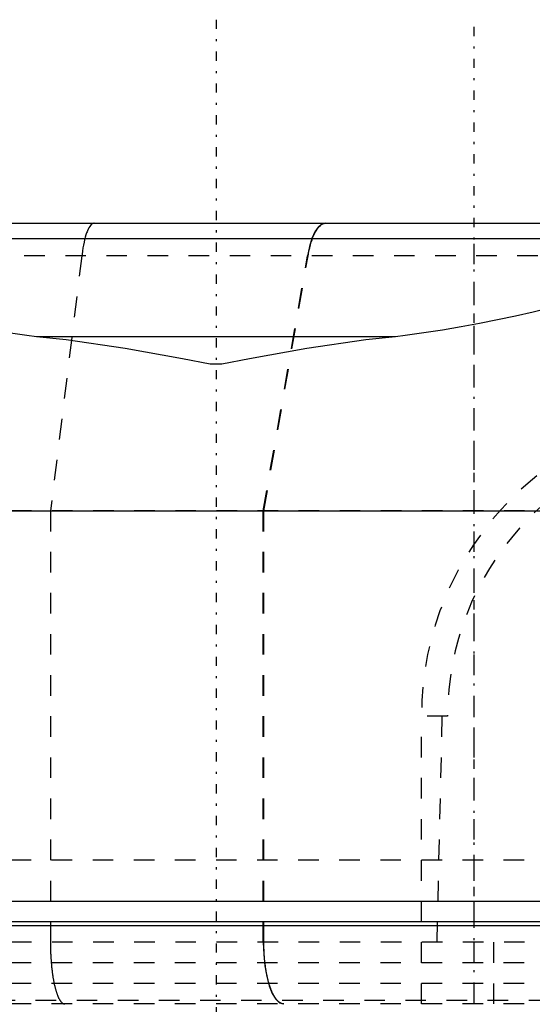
# Model space of a CAD drawing. Extents: x -565 to 345, y -109 to 109.
# Tile 16 of 20: x -110 to -85, y 61 to 109. Entities that reach past the tile are written whole.
import ezdxf

# ---------------------------------------------------------------- set-up
doc = ezdxf.new("R2010")
doc.units = 0
doc.linetypes.add('CENTER', pattern=[1.5, 0.45, -0.5, 0.05, -0.5])
doc.linetypes.add('DASHED', pattern=[2, 1, -1])
for name, color, linetype in [('AM_0', 7, 'CONTINUOUS'), ('AM_3', 7, 'DASHED'), ('AM_7', 7, 'CENTER')]:
    doc.layers.add(name, color=color, linetype=linetype)

msp = doc.modelspace()

# ---------------------------------------------------------------- linework, layer by layer
at = {"layer": 'AM_0', "color": 7, "linetype": 'CONTINUOUS'}
for p, q in [((-139.751, 99), (-60.249, 99)), ((-74.952, 98.24), (-125.048, 98.24)), ((-91.258, 93.47), (-108.742, 93.47)), ((-99.713, 92.13), (-100.287, 92.13)), ((-149, 85), (-51, 85)), ((-149, 66), (-51, 66)), ((-51, 64.8), (-149, 64.8)), ((-51.2, 65), (-148.8, 65))]:
    msp.add_line(p, q, dxfattribs=at)
for points in [[(-108.742, 93.47, 0), (-109.203, 93.529, 0), (-110.121, 93.657, 0), (-111.031, 93.797, 0), (-111.483, 93.871, 0), (-111.932, 93.949, 0), (-112.825, 94.113, 0), (-113.708, 94.288, 0), (-114.58, 94.475, 0), (-115.442, 94.674, 0), (-116.292, 94.884, 0), (-116.712, 94.993, 0), (-117.13, 95.105, 0), (-117.954, 95.337, 0), (-118.765, 95.58, 0), (-119.562, 95.833, 0), (-120.345, 96.097, 0), (-121.111, 96.371, 0), (-121.489, 96.512, 0), (-121.862, 96.655, 0), (-122.597, 96.949, 0), (-123.314, 97.253, 0), (-123.666, 97.408, 0)], [(-76.334, 97.408, 0), (-76.686, 97.253, 0), (-77.403, 96.949, 0), (-78.138, 96.655, 0), (-78.511, 96.512, 0), (-78.889, 96.371, 0), (-79.655, 96.097, 0), (-80.438, 95.833, 0), (-81.235, 95.58, 0), (-82.046, 95.337, 0), (-82.87, 95.105, 0), (-83.288, 94.993, 0), (-83.708, 94.884, 0), (-84.558, 94.674, 0), (-85.42, 94.475, 0), (-86.292, 94.288, 0), (-87.175, 94.113, 0), (-88.068, 93.949, 0), (-88.517, 93.871, 0), (-88.969, 93.797, 0), (-89.879, 93.657, 0), (-90.797, 93.529, 0), (-91.258, 93.47, 0)], [(-100.287, 92.13, 0), (-101.627, 92.398, 0), (-104.418, 92.906, 0), (-107.296, 93.317, 0), (-108.742, 93.47, 0)], [(-91.258, 93.47, 0), (-92.704, 93.317, 0), (-95.582, 92.906, 0), (-98.373, 92.398, 0), (-99.713, 92.13, 0)]]:
    msp.add_polyline3d(points, dxfattribs=at)
at = {"layer": 'AM_3', "color": 6, "linetype": 'DASHED'}
for p, q in [((-87.43, 59), (-87.43, 99)), ((-76.334, 97.408), (-123.666, 97.408)), ((-106.531, 97.408), (-108.06, 85)), ((-97.697, 85), (-95.549, 97.408)), ((-97.671, 85), (-95.52, 97.408)), ((-50.978, 85), (-149.051, 85)), ((-108.06, 85), (-108.06, 64)), ((-97.697, 64), (-97.697, 85)), ((-97.671, 64), (-97.671, 85)), ((-90, -75), (-90, 75)), ((-88.727, 75), (-90, 75)), ((-89.241, 64), (-88.985, 75)), ((-71, 68), (-129, 68)), ((-71, 68), (-100, 68)), ((-50.978, 64), (-149.051, 64)), ((-86.5, 64), (-86.5, -64)), ((-71, 63), (-129, 63)), ((-71, 62), (-129, 62)), ((-51, 61), (-149.045, 61)), ((-51.779, 61.163), (-148.221, 61.163))]:
    msp.add_line(p, q, dxfattribs=at)
for points in [[(-94.687, 99), (-94.862, 98.951), (-95.031, 98.807), (-95.19, 98.572), (-95.332, 98.253), (-95.453, 97.861), (-95.549, 97.408)], [(-97.697, 64), (-97.678, 63.415), (-97.623, 62.852), (-97.532, 62.333), (-97.411, 61.879), (-97.263, 61.506), (-97.094, 61.228), (-96.911, 61.058), (-96.72, 61)]]:
    msp.add_lwpolyline(points, dxfattribs=at)
for points in [[(-105.929, 99, 0), (-105.949, 98.999, 0), (-105.99, 98.988, 0), (-106.03, 98.966, 0), (-106.051, 98.951, 0), (-106.071, 98.934, 0), (-106.11, 98.891, 0), (-106.149, 98.838, 0), (-106.188, 98.774, 0), (-106.225, 98.701, 0), (-106.261, 98.617, 0), (-106.279, 98.572, 0), (-106.297, 98.525, 0), (-106.33, 98.423, 0), (-106.363, 98.312, 0), (-106.394, 98.193, 0), (-106.423, 98.066, 0), (-106.451, 97.931, 0), (-106.464, 97.861, 0), (-106.476, 97.79, 0), (-106.5, 97.642, 0), (-106.521, 97.488, 0), (-106.531, 97.408, 0)], [(-95.52, 97.408, 0), (-95.506, 97.488, 0), (-95.475, 97.646, 0), (-95.44, 97.797, 0), (-95.422, 97.869, 0), (-95.403, 97.94, 0), (-95.364, 98.071, 0), (-95.324, 98.192, 0), (-95.281, 98.31, 0), (-95.234, 98.422, 0), (-95.184, 98.527, 0), (-95.158, 98.575, 0), (-95.133, 98.621, 0), (-95.08, 98.704, 0), (-95.029, 98.775, 0), (-94.976, 98.836, 0), (-94.919, 98.89, 0), (-94.861, 98.934, 0), (-94.831, 98.952, 0), (-94.802, 98.967, 0), (-94.743, 98.988, 0), (-94.685, 98.999, 0), (-94.657, 99, 0)], [(-108.06, 64, 0), (-108.059, 63.978, 0), (-108.059, 63.934, 0), (-108.059, 63.89, 0), (-108.059, 63.869, 0), (-108.059, 63.847, 0), (-108.058, 63.803, 0), (-108.057, 63.759, 0), (-108.056, 63.716, 0), (-108.055, 63.672, 0), (-108.054, 63.629, 0), (-108.053, 63.607, 0), (-108.053, 63.586, 0), (-108.051, 63.542, 0), (-108.05, 63.499, 0), (-108.048, 63.456, 0), (-108.046, 63.413, 0), (-108.044, 63.371, 0), (-108.043, 63.349, 0), (-108.042, 63.328, 0), (-108.039, 63.286, 0), (-108.037, 63.243, 0), (-108.035, 63.222, 0), (-108.034, 63.201, 0), (-108.031, 63.159, 0), (-108.028, 63.117, 0), (-108.027, 63.096, 0), (-108.025, 63.076, 0), (-108.022, 63.034, 0), (-108.019, 62.993, 0), (-108.015, 62.952, 0), (-108.012, 62.911, 0), (-108.008, 62.87, 0), (-108.006, 62.85, 0), (-108.004, 62.83, 0), (-108, 62.789, 0), (-107.996, 62.749, 0), (-107.991, 62.71, 0), (-107.987, 62.67, 0), (-107.982, 62.631, 0), (-107.98, 62.612, 0), (-107.977, 62.593, 0), (-107.973, 62.554, 0), (-107.968, 62.516, 0), (-107.962, 62.478, 0), (-107.957, 62.441, 0), (-107.952, 62.404, 0), (-107.949, 62.386, 0), (-107.946, 62.367, 0), (-107.941, 62.331, 0), (-107.935, 62.295, 0), (-107.929, 62.259, 0), (-107.923, 62.224, 0), (-107.917, 62.189, 0), (-107.914, 62.171, 0), (-107.911, 62.154, 0), (-107.904, 62.12, 0), (-107.898, 62.086, 0), (-107.891, 62.053, 0), (-107.885, 62.02, 0), (-107.878, 61.987, 0), (-107.875, 61.971, 0), (-107.871, 61.955, 0), (-107.864, 61.923, 0), (-107.857, 61.892, 0), (-107.853, 61.876, 0), (-107.85, 61.861, 0), (-107.842, 61.83, 0), (-107.835, 61.8, 0), (-107.831, 61.786, 0), (-107.827, 61.771, 0), (-107.82, 61.742, 0), (-107.812, 61.714, 0), (-107.804, 61.686, 0), (-107.796, 61.658, 0), (-107.788, 61.631, 0), (-107.784, 61.618, 0), (-107.78, 61.605, 0), (-107.772, 61.579, 0), (-107.764, 61.553, 0), (-107.755, 61.528, 0), (-107.747, 61.504, 0), (-107.739, 61.48, 0), (-107.734, 61.468, 0), (-107.73, 61.457, 0), (-107.721, 61.434, 0), (-107.713, 61.412, 0), (-107.704, 61.39, 0), (-107.695, 61.369, 0), (-107.686, 61.348, 0), (-107.682, 61.338, 0), (-107.677, 61.328, 0), (-107.668, 61.308, 0), (-107.659, 61.289, 0), (-107.65, 61.271, 0), (-107.64, 61.253, 0), (-107.631, 61.236, 0), (-107.626, 61.227, 0), (-107.622, 61.219, 0), (-107.612, 61.203, 0), (-107.603, 61.188, 0), (-107.593, 61.173, 0), (-107.583, 61.158, 0), (-107.574, 61.145, 0), (-107.569, 61.138, 0), (-107.564, 61.132, 0), (-107.554, 61.119, 0), (-107.545, 61.107, 0), (-107.54, 61.102, 0), (-107.535, 61.096, 0), (-107.525, 61.086, 0), (-107.515, 61.076, 0), (-107.51, 61.071, 0), (-107.505, 61.066, 0), (-107.496, 61.057, 0), (-107.486, 61.049, 0), (-107.476, 61.042, 0), (-107.466, 61.035, 0), (-107.456, 61.029, 0), (-107.451, 61.026, 0), (-107.446, 61.023, 0), (-107.436, 61.018, 0), (-107.426, 61.013, 0), (-107.416, 61.01, 0), (-107.405, 61.006, 0), (-107.395, 61.004, 0), (-107.39, 61.003, 0), (-107.385, 61.002, 0), (-107.375, 61.001, 0), (-107.365, 61, 0), (-107.36, 61, 0)], [(-96.693, 61, 0), (-96.7, 61, 0), (-96.713, 61.001, 0), (-96.727, 61.002, 0), (-96.734, 61.003, 0), (-96.741, 61.004, 0), (-96.755, 61.006, 0), (-96.769, 61.009, 0), (-96.783, 61.013, 0), (-96.798, 61.017, 0), (-96.812, 61.022, 0), (-96.819, 61.025, 0), (-96.826, 61.028, 0), (-96.841, 61.034, 0), (-96.855, 61.041, 0), (-96.869, 61.049, 0), (-96.884, 61.058, 0), (-96.898, 61.067, 0), (-96.905, 61.071, 0), (-96.912, 61.076, 0), (-96.927, 61.087, 0), (-96.941, 61.098, 0), (-96.948, 61.103, 0), (-96.955, 61.109, 0), (-96.969, 61.121, 0), (-96.982, 61.134, 0), (-96.989, 61.141, 0), (-96.996, 61.147, 0), (-97.009, 61.161, 0), (-97.023, 61.175, 0), (-97.036, 61.19, 0), (-97.048, 61.205, 0), (-97.061, 61.22, 0), (-97.067, 61.228, 0), (-97.073, 61.236, 0), (-97.086, 61.253, 0), (-97.098, 61.27, 0), (-97.111, 61.288, 0), (-97.124, 61.306, 0), (-97.136, 61.326, 0), (-97.143, 61.336, 0), (-97.149, 61.346, 0), (-97.162, 61.367, 0), (-97.174, 61.388, 0), (-97.187, 61.41, 0), (-97.199, 61.433, 0), (-97.212, 61.456, 0), (-97.218, 61.468, 0), (-97.224, 61.48, 0), (-97.236, 61.505, 0), (-97.248, 61.53, 0), (-97.26, 61.556, 0), (-97.272, 61.582, 0), (-97.284, 61.609, 0), (-97.29, 61.622, 0), (-97.295, 61.636, 0), (-97.307, 61.663, 0), (-97.318, 61.691, 0), (-97.329, 61.719, 0), (-97.339, 61.748, 0), (-97.35, 61.777, 0), (-97.355, 61.791, 0), (-97.36, 61.805, 0), (-97.37, 61.834, 0), (-97.38, 61.863, 0), (-97.385, 61.878, 0), (-97.389, 61.893, 0), (-97.399, 61.922, 0), (-97.408, 61.953, 0), (-97.413, 61.969, 0), (-97.418, 61.984, 0), (-97.427, 62.017, 0), (-97.436, 62.049, 0), (-97.446, 62.083, 0), (-97.455, 62.117, 0), (-97.464, 62.151, 0), (-97.468, 62.169, 0), (-97.472, 62.187, 0), (-97.481, 62.222, 0), (-97.49, 62.259, 0), (-97.498, 62.295, 0), (-97.506, 62.332, 0), (-97.514, 62.37, 0), (-97.518, 62.389, 0), (-97.522, 62.408, 0), (-97.53, 62.446, 0), (-97.537, 62.484, 0), (-97.545, 62.523, 0), (-97.552, 62.561, 0), (-97.558, 62.6, 0), (-97.562, 62.62, 0), (-97.565, 62.639, 0), (-97.571, 62.678, 0), (-97.577, 62.717, 0), (-97.583, 62.755, 0), (-97.589, 62.794, 0), (-97.594, 62.832, 0), (-97.597, 62.851, 0), (-97.599, 62.87, 0), (-97.604, 62.909, 0), (-97.609, 62.949, 0), (-97.614, 62.989, 0), (-97.619, 63.029, 0), (-97.623, 63.07, 0), (-97.625, 63.091, 0), (-97.628, 63.112, 0), (-97.632, 63.154, 0), (-97.636, 63.197, 0), (-97.638, 63.218, 0), (-97.639, 63.24, 0), (-97.643, 63.283, 0), (-97.646, 63.327, 0), (-97.648, 63.348, 0), (-97.65, 63.37, 0), (-97.653, 63.414, 0), (-97.655, 63.458, 0), (-97.658, 63.503, 0), (-97.66, 63.547, 0), (-97.662, 63.591, 0), (-97.663, 63.613, 0), (-97.664, 63.635, 0), (-97.666, 63.679, 0), (-97.667, 63.723, 0), (-97.668, 63.766, 0), (-97.669, 63.81, 0), (-97.67, 63.853, 0), (-97.671, 63.874, 0), (-97.671, 63.895, 0), (-97.671, 63.938, 0), (-97.671, 63.979, 0), (-97.671, 64, 0)]]:
    msp.add_polyline3d(points, dxfattribs=at)
for radius, start in [(15, 90.5242), (13.727, 96.2995)]:
    msp.add_arc((-75, 75), radius, start, 180, dxfattribs=at)
at = {"layer": 'AM_7', "color": 4, "linetype": 'CENTER'}
for p, q in [((-100, 108.9), (-100, -108.9)), ((-87.43, -108.9), (-87.43, 108.9))]:
    msp.add_line(p, q, dxfattribs=at)

doc.saveas('drawing.dxf')
